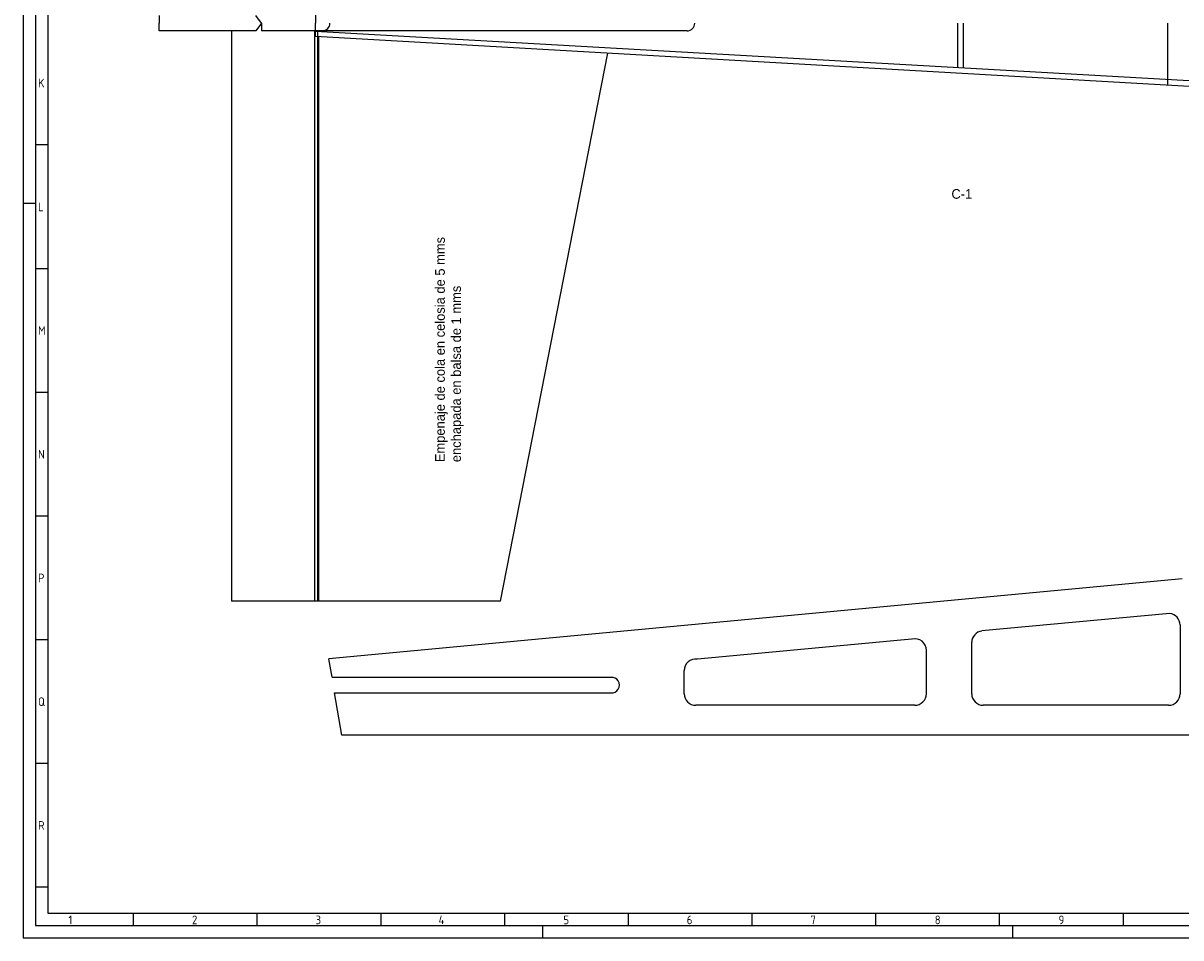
# Model space of a CAD drawing. Extents: x 808 to 1997, y 328 to 1169.
# Tile 1 of 6: x 808 to 1276, y 328 to 698. Entities that reach past the tile are written whole.
import ezdxf
from ezdxf.enums import TextEntityAlignment as Align

# ---------------------------------------------------------------- set-up
doc = ezdxf.new("R2010")
doc.units = 0
doc.header["$MEASUREMENT"] = 0
doc.layers.get('0').update_dxf_attribs({"linetype": 'CONTINUOUS'})
for name, color, linetype in [('025', 1, 'CONTINUOUS'), ('035', 5, 'CONTINUOUS'), ('05', 6, 'CONTINUOUS'), ('07', 7, 'CONTINUOUS')]:
    doc.layers.add(name, color=color, linetype=linetype)
doc.styles.add('ISO_PROPORTIONAL', font='isocp.shx')

# ---------------------------------------------------------------- blocks, each defined once
blk = doc.blocks.new('DIN_A0_TITLE_BLOCK')
at = {"layer": '035'}
for p, q in [((0, 841), (0, 0)), ((10, 320.5), (5.02, 320.5)), ((0, 297), (5, 297)), ((10.02, 270.46), (5.03, 270.46)), ((10.02, 220.46), (5.03, 220.46)), ((10.02, 170.46), (5.03, 170.46)), ((10.02, 120.46), (5.03, 120.46)), ((10.02, 70.46), (5.03, 70.46)), ((10.03, 20.42), (5.05, 20.42)), ((44.5, 10), (44.5, 5)), ((94.5, 10), (94.5, 5)), ((144.5, 10), (144.5, 5)), ((194.5, 10), (194.5, 5)), ((244.5, 10), (244.5, 5)), ((294.5, 10), (294.5, 5)), ((344.5, 10), (344.5, 5)), ((394.5, 10), (394.5, 5)), ((444.5, 10), (444.5, 5)), ((210, 0), (210, 5)), ((400, 0), (400, 5)), ((0, 0), (1189, 0))]:
    blk.add_line(p, q, dxfattribs=at)
blk.add_lwpolyline([(10, 10), (1179, 10), (1179, 831), (10, 831)], close=True, dxfattribs=at)
at = {"layer": '07'}
blk.add_lwpolyline([(5, 5), (1184, 5), (1184, 836), (5, 836)], close=True, dxfattribs=at)
at = {"layer": '025', "style": 'ISO_PROPORTIONAL'}
for tag, p in [('MAßSTAB', (1107.39, 60.81)), ('BEARBEIT.', (1057.46, 40.71)), ('NAME', (1073.72, 40.71)), ('GEPRÜFT', (1057.46, 36.46)), ('NAME', (1073.72, 36.46))]:
    blk.add_attdef(tag, p, '', height=2.5, dxfattribs=at)
at = {"layer": '035', "style": 'ISO_PROPORTIONAL'}
for s, p in [('K', (6.02, 343.75)), ('L', (6.03, 293.72)), ('M', (6.03, 243.72)), ('N', (6.03, 193.72)), ('P', (6.03, 143.72)), ('Q', (6.03, 93.72)), ('R', (6.05, 43.68)), ('1', (18.31, 5.5)), ('2', (68.23, 5.5)), ('3', (118.18, 5.5)), ('4', (167.88, 5.5)), ('5', (218.34, 5.5)), ('6', (268.19, 5.5)), ('7', (318.17, 5.5)), ('8', (368.42, 5.5)), ('9', (418.46, 5.5))]:
    blk.add_text(s, height=3.5, dxfattribs=at).set_placement(p)
at = {"layer": '05', "style": 'ISO_PROPORTIONAL'}
for tag, p in [('BENENNUNG', (1134.59, 37.21)), ('ZEICHNUNGSNUMMER', (1128.25, 20.32))]:
    blk.add_attdef(tag, text='', height=5, dxfattribs=at).set_placement(p, align=Align.MIDDLE)

msp = doc.modelspace()

# ---------------------------------------------------------------- linework, layer by layer
for p, q in [((926.05, 703.65), (926.05, 698.19)), ((862.87, 701.31), (862.87, 698.19)), ((862.87, 695.07), (862.87, 698.19)), ((904.21, 698.19), (901.87, 701.31)), ((904.21, 698.19), (901.87, 695.07)), ((904.21, 698.19), (904.21, 695.07)), ((926.05, 692.73), (926.05, 698.19)), ((1270.42, 698.19), (1270.42, 673.09)), ((901.87, 695.07), (862.87, 695.07)), ((892.12, 695.07), (892.12, 464.58)), ((926.05, 695.07), (904.21, 695.07)), ((925.66, 695.07), (925.66, 464.58)), ((1076.2, 695.07), (926.05, 695.07)), ((1377.28, 669.33), (926.05, 694.86)), ((1377.28, 666.99), (926.05, 692.73)), ((926.83, 695.07), (926.83, 464.58)), ((927.27, 692.73), (927.27, 464.58)), ((1000.79, 464.58), (1044.22, 685.99)), ((1276.27, 473.55), (931.43, 441.24)), ((1000.79, 464.58), (892.12, 464.58)), ((1271.32, 459.63), (1195.39, 452.52)), ((1275.49, 455.05), (1275.49, 427.14)), ((1168.38, 449.37), (1080.42, 441.13)), ((1172.92, 427.14), (1172.92, 444.69)), ((1191.25, 427.14), (1191.25, 447.92)), ((932.72, 433.77), (931.43, 441.24)), ((1075.03, 427.14), (1075.03, 436.5)), ((932.72, 433.77), (1046.17, 433.77)), ((933.79, 427.53), (1046.17, 427.53)), ((936.75, 410.37), (933.79, 427.53)), ((1168.24, 422.46), (1079.71, 422.46)), ((1270.81, 422.46), (1195.93, 422.46)), ((1602.7, 410.37), (936.69, 410.37))]:
    msp.add_line(p, q)
at = {"color": 5}
for p, q in [((1185.45, 698.19), (1185.45, 680.18)), ((1187.79, 698.19), (1187.79, 680.05))]:
    msp.add_line(p, q, dxfattribs=at)
msp.add_lwpolyline([(817.9, 338.47), (1799.7, 338.47), (1799.7, 393.72), (1986.9, 393.72), (1986.9, 1159.47), (817.9, 1159.47)], close=True)
for centre, radius, start, end in [((928.78, 698.19), 3.12, 270, 360), ((1076.2, 698.19), 3.12, 270, 360), ((1270.5, 454.7), 4.99, 2.7063, 80.7571), ((1168.24, 444.69), 4.68, 0, 102.3937), ((1195.93, 447.81), 4.68, 96.5328, 178.6403), ((1079.71, 436.5), 4.68, 81.3884, 180), ((1045.78, 430.65), 3.14, 262.875, 97.125), ((1079.71, 427.14), 4.68, 180, 270), ((1168.24, 427.14), 4.68, 270, 0), ((1195.93, 427.14), 4.68, 180, 270), ((1270.81, 427.14), 4.68, 270, 0)]:
    msp.add_arc(centre, radius, start, end)

# ---------------------------------------------------------------- block references
msp.add_blockref('DIN_A0_TITLE_BLOCK', (807.9, 328.47))

# ---------------------------------------------------------------- texts
at = {"color": 1}
msp.add_text('C-1', height=3.9, dxfattribs=at).set_placement((1183.06, 627.21))
for s, p in [('Empenaje de cola en celosia de 5 mms ', (978.31, 520.74)), ('enchapada en balsa de 1 mms', (984.81, 520.74))]:
    msp.add_text(s, height=3.9, rotation=90).set_placement(p)

doc.saveas('drawing.dxf')
